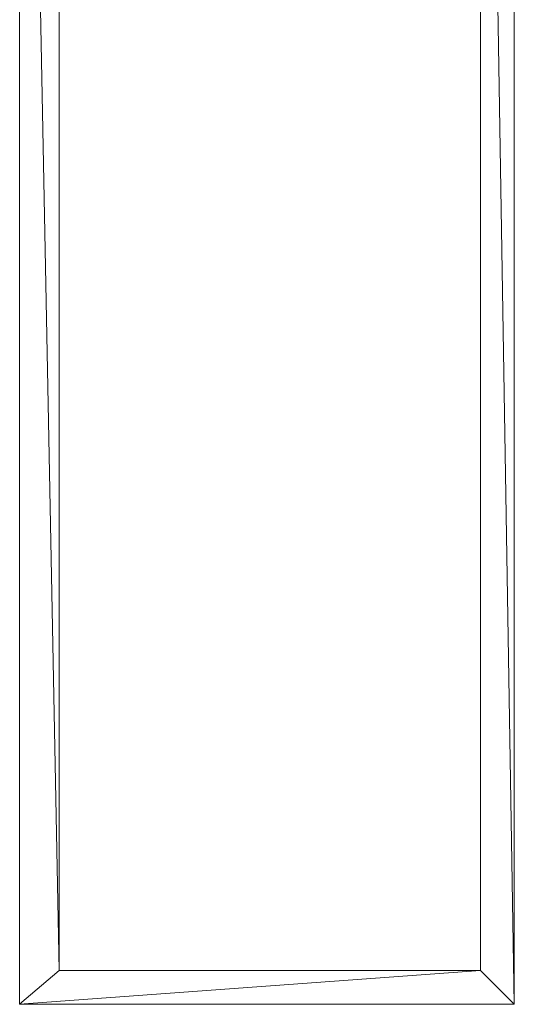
# Model space of a CAD drawing. Header units: millimetres. Extents: x 22250 to 51280, y -5012 to 7692.
# Tile 170 of 183: x 50795.46 to 50801.51, y 2791.04 to 2803.07. Entities that reach past the tile are written whole.
import ezdxf

# ---------------------------------------------------------------- set-up
doc = ezdxf.new("R2010")
doc.units = ezdxf.units.MM
doc.layers.add('Warstwa 1', color=253, linetype='Continuous', lineweight=5)

msp = doc.modelspace()

# ---------------------------------------------------------------- linework, layer by layer
at = {"layer": 'Warstwa 1'}
for points in [[(50801.508, 2816.619), (50801.508, 2816.619), (50801.096, 2816.207), (50801.096, 2816.207), (50801.096, 2816.207), (50801.096, 2816.207), (50801.508, 2791.036), (50801.508, 2791.036), (50801.508, 2791.036), (50801.508, 2791.036), (50801.508, 2816.619), (50801.508, 2816.619)], [(50795.456, 2791.036), (50795.456, 2791.036), (50795.938, 2791.448), (50795.938, 2791.448), (50795.938, 2791.448), (50795.938, 2791.448), (50795.456, 2816.413), (50795.456, 2816.413), (50795.456, 2816.413), (50795.456, 2816.413), (50795.456, 2791.036), (50795.456, 2791.036)], [(50795.938, 2791.448), (50795.938, 2791.448), (50795.456, 2816.413), (50795.456, 2816.413), (50795.456, 2816.413), (50795.456, 2816.413), (50795.938, 2816.413), (50795.938, 2816.413), (50795.938, 2816.413), (50795.938, 2816.413), (50795.938, 2791.448), (50795.938, 2791.448)], [(50801.096, 2816.207), (50801.096, 2816.207), (50801.508, 2791.036), (50801.508, 2791.036), (50801.508, 2791.036), (50801.508, 2791.036), (50801.096, 2791.448), (50801.096, 2791.448), (50801.096, 2791.448), (50801.096, 2791.448), (50801.096, 2816.207), (50801.096, 2816.207)], [(50801.508, 2791.036), (50801.508, 2791.036), (50801.096, 2791.448), (50801.096, 2791.448), (50801.096, 2791.448), (50801.096, 2791.448), (50795.456, 2791.036), (50795.456, 2791.036), (50795.456, 2791.036), (50795.456, 2791.036), (50801.508, 2791.036), (50801.508, 2791.036)], [(50801.096, 2791.448), (50801.096, 2791.448), (50795.456, 2791.036), (50795.456, 2791.036), (50795.456, 2791.036), (50795.456, 2791.036), (50795.938, 2791.448), (50795.938, 2791.448), (50795.938, 2791.448), (50795.938, 2791.448), (50801.096, 2791.448), (50801.096, 2791.448)]]:
    msp.add_open_spline(points, degree=3, knots=[0, 0, 0, 0, 0.333333, 0.333333, 0.333333, 0.333333, 0.666667, 0.666667, 0.666667, 0.666667, 1, 1, 1, 1], dxfattribs=at)

doc.saveas('drawing.dxf')
